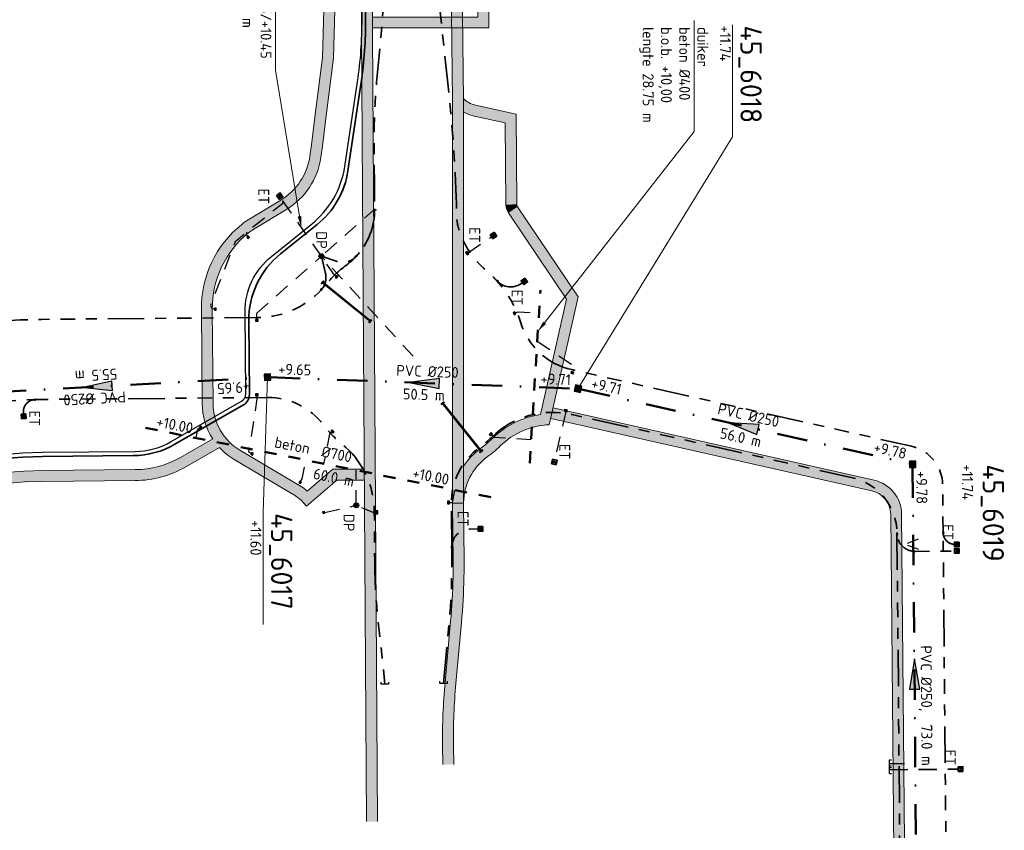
# Model space of a CAD drawing. Header units: metres. Extents: x 232508 to 233531, y 553160 to 554395.
# Tile 23 of 24: x 233367 to 233529, y 554160 to 554294. Entities that reach past the tile are written whole.
import ezdxf
from ezdxf import colors
from ezdxf.entities.mleader import LeaderData, LeaderLine
from ezdxf.enums import TextEntityAlignment as Align
from ezdxf.lldxf.tags import DXFTag
from ezdxf.math import Vec2, Vec3

# ---------------------------------------------------------------- set-up
doc = ezdxf.new("R2010")
doc.units = ezdxf.units.M
for name, pattern in [('NLCS-HIDDEN', [4, 2, -2]), ('RI-DRAINAGE', [19.2, 6, -1.8, 1.8, -1.8, 2.4, -1.8, 1.8, -1.8]), ('RI-HWA_HUISAANSLUITING', [4.8, 3, -1.8]), ('RI-HWA_KOLKAANSLUITING', [4.3, 2.5, -1.8]), ('RI-VWA_HUISAANSLUITING', [6.1, 2.5, -1.8, 0, -1.8]), ('RI-VWA_PVC', [11, 5, -3, 0, -3])]:
    doc.linetypes.add(name, pattern=pattern)
doc.layers.get('Defpoints').update_dxf_attribs({"color": 241})
for name, color, linetype, lineweight in [('B-WE-KL-TRACE-A', 253, 'NLCS-HIDDEN', 35), ('B-WE-KL-TRACE-G', 251, 'Continuous', 18), ('N-WE-KL-ET_LS_VOEDINGSKABEL-G', 190, 'KL-LS-N', 25), ('N-WE-KL-TRACE-A', 253, 'Continuous', 35), ('N-WE-KL-TRACE-G', 7, 'Continuous', 18), ('N-WE-RI-DRAINAGE_DRAIN_PP_80-G', 82, 'RI-DRAINAGE', 35), ('N-WE-RI-DRAINAGE_HULPSTUK-S', 90, 'Continuous', 25), ('N-WE-RI-DRAINAGE_LOZINGSPUNT_ET-S', 90, 'Continuous', 35), ('N-WE-RI-DRAINAGE_LOZINGSPUNT_ET-T25', 90, 'Continuous', 25), ('N-WE-RI-DRAINAGE_T-STUK-S', 90, 'Continuous', 35), ('N-WE-RI-VWA_RIOOLPUT_PUTKOP-S', 7, 'Continuous', 18)]:
    doc.layers.add(name, color=color, linetype=linetype, lineweight=lineweight)
for name, color, linetype, lineweight, true_color in [('N-WE-KL-ET_LS_OV_MANTELBUIS-G', 190, 'Continuous', 35, 0x7f00ff), ('N-WE-RI-HWA_HUISAANSLUITING_PVC_160-GD', 150, 'RI-HWA_HUISAANSLUITING', 35, 0x007fff), ('N-WE-RI-HWA_HULPSTUK_EINDKAP-S', 150, 'Continuous', 25, 0x007fff), ('N-WE-RI-HWA_KOLK-S', 150, 'Continuous', 25, 0x007fff), ('N-WE-RI-HWA_KOLKAANSLUITING_PVC_125-G', 150, 'RI-HWA_KOLKAANSLUITING', 25, 0x007fff), ('N-WE-RI-HWA_KOLKAANSLUITING_PVC_200-G', 150, 'RI-HWA_KOLKAANSLUITING', 25, 0x007fff), ('N-WE-RI-HWA_LOZINGSPUNT_ET-S', 150, 'Continuous', 35, 0x007fff), ('N-WE-RI-HWA_LOZINGSPUNT_ET-T25', 150, 'Continuous', 25, 0x007fff), ('N-WE-RI-HWA_PUT-SD', 150, 'Continuous', 25, 0x007fff), ('N-WE-RI-HWA_STROOMRICHTING-S', 150, 'Continuous', 25, 0x007fff), ('N-WE-RI-PERSLEIDING_200-G', 7, 'RI-PERS', 35, 0x5c0fc7), ('N-WE-RI-VWA_HUISAANSLUITING_PVC_160-GD', 20, 'RI-VWA_HUISAANSLUITING', 35, 0xff3f00), ('N-WE-RI-VWA_HULPSTUK_EINDKAP-S', 20, 'Continuous', 25, 0xff3f00), ('N-WE-RI-VWA_PUTNUMMER-S', 20, 'Continuous', 35, 0xff3f00), ('N-WE-RI-VWA_RIOOLPUT-S', 20, 'Continuous', 25, 0xff3f00), ('N-WE-RI-VWA_STROOMRICHTING--S', 20, 'Continuous', 25, 0xff3f00), ('N-WE-RI-VWA_TRANSPORTLEIDING_PVC_250-G', 20, 'RI-VWA_PVC', 50, 0xff3f00), ('N-WE-RI-WH-DUIKER-T', 150, 'Continuous', 13, 0x007fff), ('N-WE-RI-WH-DUIKER_BETON_400-G', 150, 'NLCS-HIDDEN', 50, 0x007fff), ('N-WE-RI-WH-DUIKER_BETON_700-G', 150, 'NLCS-HIDDEN', 50, 0x007fff)]:
    doc.layers.add(name, color=color, linetype=linetype, lineweight=lineweight, true_color=true_color)
doc.styles.add('NLCS-ISO', font='NLCS-ISO.ttf')
doc.styles.add('NLCS-ISO-ANNOTATIEF-T18', font='NLCS-ISO.ttf', dxfattribs={"height": 1.8})
doc.styles.add('NLCS-ISO-ANNOTATIVE-T25', font='NLCS-ISO.ttf', dxfattribs={"height": 2.5})
doc.styles.get("Standard").update_dxf_attribs({"font": 'arial.ttf'})
doc.styles.add('T18', font='NLCS-ISO.ttf', dxfattribs={"height": 1.8})
doc.styles.add('T25', font='NLCS-ISO.ttf', dxfattribs={"height": 2.5})
tags = doc.linetypes.add('KL-LS-N', pattern='A,4,-1,[103,NLCS.shx,S=0.75,R=0,X=0,Y=0],-1,4,-1,["L",Standard,S=1,R=0,X=0,Y=-0.5],-2', length=13).pattern_tags.tags
tags[18] = DXFTag(74, 10)
tags = doc.linetypes.add('RI-PERS', pattern='A,7,-2,["P",Standard,S=1.8,R=0,X=-0.5,Y=-0.9],-2,7,-2,[102,NLCS.shx,S=1,R=180,X=0,Y=0],-2', length=22).pattern_tags.tags
tags[6] = DXFTag(74, 10)

# ---------------------------------------------------------------- blocks, each defined once
blk = doc.blocks.new('Eidbuis Taludbescherming')
for points in [[(-0.19, -0.38), (0.19, -0.38), (0.19, 0), (-0.19, 0)], [(-0.13, -0.36), (0.13, -0.36), (0.13, 0), (-0.13, 0)]]:
    blk.add_lwpolyline(points, close=True)
blk.add_circle((0, -0.19), 0.055)
blk = doc.blocks.new('*U101')
at = {"ltscale": 0.1}
blk.add_hatch(color=256, dxfattribs=at).paths.add_polyline_path([(2.5, 0), (-2.5, -0.83), (-2.5, 0.83)])
at = {"ltscale": 0.1, "flags": 128}
blk.add_lwpolyline([(2.5, 0), (-2.5, -0.83), (-2.5, 0.83)], close=True, dxfattribs=at)
at = {"ltscale": 0.1, "style": 'NLCS-ISO'}
for tag, p in [('BOBL', (-19.78, 0)), ('MAT', (-0.5, 0.5))]:
    blk.add_attdef(tag, text='', height=1.8, dxfattribs=at).set_placement(p, align=Align.BOTTOM_RIGHT)
for tag, p in [('DIA', (0.5, 0.5)), ('BOBR', (21.96, -3.24))]:
    blk.add_attdef(tag, text='', height=1.8, dxfattribs=at).set_placement(p, align=Align.BOTTOM_LEFT)
blk.add_attdef('JVA', text='', height=1.8, dxfattribs=at).set_placement((0, -1), align=Align.TOP_CENTER)
at = {"ltscale": 0.1, "style": 'NLCS-ISO', "flags": 1}
blk.add_attdef('PUTNR-L', text='', height=1.8, dxfattribs=at).set_placement((-0.82, -5.89), align=Align.BOTTOM_RIGHT)
blk.add_attdef('PUTNR-L', text='', height=1.8, dxfattribs=at).set_placement((1.95, -5.77), align=Align.BOTTOM_LEFT)
blk = doc.blocks.new('*U100')
at = {"ltscale": 0.1}
blk.add_hatch(color=256, dxfattribs=at).paths.add_polyline_path([(-2.5, 0), (2.5, -0.83), (2.5, 0.83)])
at = {"ltscale": 0.1, "flags": 128}
blk.add_lwpolyline([(-2.5, 0), (2.5, -0.83), (2.5, 0.83)], close=True, dxfattribs=at)
at = {"ltscale": 0.1, "style": 'NLCS-ISO'}
for tag, p in [('BOBL', (-18.69, 0)), ('MAT', (-0.5, 0.5))]:
    blk.add_attdef(tag, text='', height=1.8, dxfattribs=at).set_placement(p, align=Align.BOTTOM_RIGHT)
for tag, p in [('DIA', (0.5, 0.5)), ('BOBR', (19.12, 0))]:
    blk.add_attdef(tag, text='', height=1.8, dxfattribs=at).set_placement(p, align=Align.BOTTOM_LEFT)
blk.add_attdef('JVA', text='', height=1.8, dxfattribs=at).set_placement((0, -1), align=Align.TOP_CENTER)
at = {"ltscale": 0.1, "style": 'NLCS-ISO', "flags": 1}
blk.add_attdef('PUTNR-L', text='', height=1.8, dxfattribs=at).set_placement((-0.82, -5.89), align=Align.BOTTOM_RIGHT)
blk.add_attdef('PUTNR-L', text='', height=1.8, dxfattribs=at).set_placement((1.95, -5.77), align=Align.BOTTOM_LEFT)
blk = doc.blocks.new('*U96')
at = {"ltscale": 0.1}
blk.add_hatch(color=256, dxfattribs=at).paths.add_polyline_path([(-2.5, 0), (2.5, -0.83), (2.5, 0.83)])
at = {"ltscale": 0.1, "flags": 128}
blk.add_lwpolyline([(-2.5, 0), (2.5, -0.83), (2.5, 0.83)], close=True, dxfattribs=at)
at = {"ltscale": 0.1, "style": 'NLCS-ISO'}
for tag, p in [('BOBL', (-20.93, 0)), ('MAT', (-0.5, 0.5))]:
    blk.add_attdef(tag, text='', height=1.8, dxfattribs=at).set_placement(p, align=Align.BOTTOM_RIGHT)
for tag, p in [('DIA', (0.5, 0.5)), ('BOBR', (21.78, 0))]:
    blk.add_attdef(tag, text='', height=1.8, dxfattribs=at).set_placement(p, align=Align.BOTTOM_LEFT)
blk.add_attdef('JVA', text='', height=1.8, dxfattribs=at).set_placement((0, -1), align=Align.TOP_CENTER)
at = {"ltscale": 0.1, "style": 'NLCS-ISO', "flags": 1}
blk.add_attdef('PUTNR-L', text='', height=1.8, dxfattribs=at).set_placement((-0.82, -5.89), align=Align.BOTTOM_RIGHT)
blk.add_attdef('PUTNR-L', text='', height=1.8, dxfattribs=at).set_placement((1.95, -5.77), align=Align.BOTTOM_LEFT)
blk = doc.blocks.new('*U97')
at = {"ltscale": 0.1}
blk.add_hatch(color=256, dxfattribs=at).paths.add_polyline_path([(-2.5, 0), (2.5, -0.83), (2.5, 0.83)])
at = {"ltscale": 0.1, "flags": 128}
blk.add_lwpolyline([(-2.5, 0), (2.5, -0.83), (2.5, 0.83)], close=True, dxfattribs=at)
at = {"ltscale": 0.1, "style": 'NLCS-ISO'}
for tag, p in [('BOBL', (-27.99, 0)), ('MAT', (-0.5, 0.5))]:
    blk.add_attdef(tag, text='', height=1.8, dxfattribs=at).set_placement(p, align=Align.BOTTOM_RIGHT)
for tag, p in [('DIA', (0.5, 0.5)), ('BOBR', (31.82, 0))]:
    blk.add_attdef(tag, text='', height=1.8, dxfattribs=at).set_placement(p, align=Align.BOTTOM_LEFT)
blk.add_attdef('JVA', text='', height=1.8, dxfattribs=at).set_placement((0, -1), align=Align.TOP_CENTER)
at = {"ltscale": 0.1, "style": 'NLCS-ISO', "flags": 1}
blk.add_attdef('PUTNR-L', text='', height=1.8, dxfattribs=at).set_placement((-0.82, -5.89), align=Align.BOTTOM_RIGHT)
blk.add_attdef('PUTNR-L', text='', height=1.8, dxfattribs=at).set_placement((1.95, -5.77), align=Align.BOTTOM_LEFT)
blk = doc.blocks.new('*U118')
at = {"layer": 'Defpoints'}
blk.add_lwpolyline([(-0.24, -0.24), (0.21, -0.24), (0.21, 0.21), (-0.24, 0.21)], close=True, dxfattribs=at)
at = {"color": 0, "linetype": 'ByBlock', "lineweight": -2}
for tag, p, height, style in [('PUNTNUMMER', (0.85, 1.24), 2.5, 'T25'), ('AFMETINGEN', (0.85, -1.26), 1.8, 'T18'), ('PUTDEKSELHOOGTE', (0.85, -3.76), 1.8, 'T18'), ('BIJZONDERHEDEN', (0.85, -6.26), 1.8, 'T18')]:
    blk.add_attdef(tag, p, '', height=height, dxfattribs=dict(at, style=style))
at = {"layer": 'Defpoints', "style": 'NLCS-ISO'}
blk.add_text('r', height=0.3, dxfattribs=at).set_placement((-0.01, 0.04), align=Align.MIDDLE_CENTER)
blk = doc.blocks.new('*U102')
blk.add_wipeout([(-0.37, -0.22), (0.22, -0.37), (0.37, 0.22), (-0.22, 0.37)])
at = {"lineweight": 5}
h = blk.add_hatch(dxfattribs=at)
h.set_pattern_fill('ANGLE', color=8, scale=0.0075, angle=-15, style=0)
h.set_pattern_definition([(345, (0, 0), (0.013559, 0.0506024), [0.0381, -0.0142875]), (75, (0, 0), (-0.0506024, 0.013559), [0.0381, -0.0142875])])
h.paths.add_polyline_path([(-0.37, -0.22), (0.22, -0.37), (0.37, 0.22), (-0.22, 0.37)])
at = {"lineweight": 13}
blk.add_lwpolyline([(-0.37, -0.22), (0.22, -0.37), (0.37, 0.22), (-0.22, 0.37)], close=True, dxfattribs=at)
blk.add_circle((0, 0), 0.285, dxfattribs=at)
blk = doc.blocks.new('*U103')
blk.add_wipeout([(0.22, -0.37), (0.37, 0.22), (-0.22, 0.37), (-0.37, -0.22)])
at = {"lineweight": 5}
h = blk.add_hatch(dxfattribs=at)
h.set_pattern_fill('ANGLE', color=8, scale=0.0075, angle=75.0218, style=0)
h.set_pattern_definition([(75.022, (0, 0), (-0.0506076, 0.0135396), [0.0381, -0.0142875]), (165.022, (0, 0), (-0.0135396, -0.0506076), [0.0381, -0.0142875])])
h.paths.add_polyline_path([(0.22, -0.37), (0.37, 0.22), (-0.22, 0.37), (-0.37, -0.22)])
at = {"lineweight": 13}
blk.add_lwpolyline([(0.22, -0.37), (0.37, 0.22), (-0.22, 0.37), (-0.37, -0.22)], close=True, dxfattribs=at)
blk.add_circle((0, 0), 0.285, dxfattribs=at)
blk = doc.blocks.new('*U104')
for points in [[(0.32, 0.66), (-0.66, 0.32), (-0.32, -0.66), (0.66, -0.32)], [(0.24, 0.51), (-0.51, 0.24), (-0.24, -0.51), (0.51, -0.24)]]:
    blk.add_lwpolyline(points, close=True)
blk = doc.blocks.new('*U107')
blk.add_wipeout([(0.41, 0.12), (-0.12, 0.41), (-0.41, -0.12), (0.12, -0.41)])
at = {"lineweight": 5}
h = blk.add_hatch(dxfattribs=at)
h.set_pattern_fill('ANGLE', color=8, scale=0.0075, angle=151.7919, style=0)
h.set_pattern_definition([(151.792, (0, 0), (-0.0247623, -0.046166), [0.0381, -0.0142875]), (241.792, (0, 0), (0.046166, -0.0247623), [0.0381, -0.0142875])])
h.paths.add_polyline_path([(0.41, 0.12), (-0.12, 0.41), (-0.41, -0.12), (0.12, -0.41)])
at = {"lineweight": 13}
blk.add_lwpolyline([(0.41, 0.12), (-0.12, 0.41), (-0.41, -0.12), (0.12, -0.41)], close=True, dxfattribs=at)
blk.add_circle((0, 0), 0.285, dxfattribs=at)
blk = doc.blocks.new('*U106')
for points in [[(0.57, -0.46), (0.46, 0.57), (-0.57, 0.46), (-0.46, -0.57)], [(0.44, -0.35), (0.35, 0.44), (-0.44, 0.35), (-0.35, -0.44)]]:
    blk.add_lwpolyline(points, close=True)
blk = doc.blocks.new('*U110')
at = {"ltscale": 0.1, "style": 'NLCS-ISO'}
for tag, p in [('BOBL', (-20.55, 0)), ('MAT', (-1, 0.5))]:
    blk.add_attdef(tag, text='', height=1.8, dxfattribs=at).set_placement(p, align=Align.BOTTOM_RIGHT)
for tag, p in [('DIA', (1, 0.5)), ('BOBR', (16.4, 0))]:
    blk.add_attdef(tag, text='', height=1.8, dxfattribs=at).set_placement(p, align=Align.BOTTOM_LEFT)
blk.add_attdef('LENGTE', text='', height=1.8, dxfattribs=at).set_placement((-0.4, -1), align=Align.TOP_RIGHT)
blk.add_attdef('JVA', text='', height=1.8, dxfattribs=at).set_placement((0.4, -1), align=Align.TOP_LEFT)
blk = doc.blocks.new('N-SRI-KOLK_RWS-SO')
at = {"ltscale": 0.1}
blk.add_hatch(color=256, dxfattribs=at).paths.add_polyline_path([(0, 0), (1.125, 0), (1.125, 1.5), (0, 1.5)])
blk.add_line((0, 0), (0, 1.5), dxfattribs=at)
at = {"flags": 128}
blk.add_lwpolyline([(-1.125, 0), (1.125, 0), (1.125, 1.5), (-1.125, 1.5)], close=True, dxfattribs=at)
at = {"ltscale": 0.1, "flags": 128}
blk.add_lwpolyline([(0, 0), (1.125, 0), (1.125, 1.5), (0, 1.5)], close=True, dxfattribs=at)
blk = doc.blocks.new('N-SRI-KOLK_STRAAT_300X300-SO')
h = blk.add_hatch(color=256)
h.dxf.hatch_style = 1
h.paths.add_polyline_path([(0.75, 1.5), (-0.75, 1.5), (0, 0.75)])
h.paths.add_polyline_path([(0, 0.75), (-0.75, 0), (0.75, 0)])
for p, q in [((-0.75, 0), (0.75, 1.5)), ((0.75, 0), (-0.75, 1.5))]:
    blk.add_line(p, q)
at = {"flags": 128}
blk.add_lwpolyline([(-0.75, 0), (0.75, 0), (0.75, 1.5), (-0.75, 1.5)], close=True, dxfattribs=at)
blk = doc.blocks.new('SRI-HWA_PUT_PE-SO')
h = blk.add_hatch(color=256)
h.dxf.hatch_style = 1
edge = h.paths.add_edge_path()
edge.add_arc((0, 0), 0.4, 0, 360)
at = {"lineweight": -3}
blk.add_circle((0, 0), 0.4, dxfattribs=at)
blk = doc.blocks.new('*U128')
for points in [[(-0.68, 0.28), (-0.28, -0.68), (0.68, -0.28), (0.28, 0.68)], [(-0.52, 0.22), (-0.22, -0.52), (0.52, -0.22), (0.22, 0.52)]]:
    blk.add_lwpolyline(points, close=True)
blk = doc.blocks.new('T-stuk')
at = {"flags": 128}
blk.add_lwpolyline([(-0.04, 0.12), (-0.04, -0.2), (0.04, -0.2), (0.04, -0.1), (0.08, -0.13), (0.13, -0.08), (0.04, 0.02), (0.04, 0.12)], close=True, dxfattribs=at)
blk = doc.blocks.new('SRI-HULP_EINDKAP-SO')
for p, q in [((0, -1.25), (0, 1.25)), ((0, 1.25), (0.69, 1.25)), ((0, -1.25), (0.69, -1.25))]:
    blk.add_line(p, q)

msp = doc.modelspace()

# ---------------------------------------------------------------- linework, layer by layer
at = {"layer": 'B-WE-KL-TRACE-A', "const_width": 1.8, "flags": 128}
msp.add_lwpolyline([(233423.76, 554309.07), (233424.68, 554161.54)], dxfattribs=at)
msp.add_lwpolyline([(233438.52, 554309.16), (233438.84, 554280.38), (233438.87, 554214.09, 0.004023), (233438.87, 554213.92), (233438.95, 554204.58, -0.006972), (233438.93, 554201.74, -0.017947), (233438.53, 554194.45), (233437.61, 554184.38, 0.026223), (233437.21, 554174.09), (233437.26, 554170.94)], format="xyb", dxfattribs=at)
at = {"layer": 'B-WE-KL-TRACE-G', "flags": 128}
for points in [[(233422.86, 554309.06), (233423.78, 554161.54)], [(233424.66, 554309.07), (233425.58, 554161.55)]]:
    msp.add_lwpolyline(points, dxfattribs=at)
for points in [[(233437.62, 554309.16), (233437.94, 554280.37), (233437.97, 554214.09, 0.00394), (233437.97, 554213.92), (233438.05, 554204.57, -0.006972), (233438.04, 554201.76, -0.017947), (233437.64, 554194.54), (233436.72, 554184.47, 0.026223), (233436.31, 554174.08), (233436.36, 554170.93)], [(233439.42, 554309.18), (233439.74, 554280.38), (233439.77, 554214.09, 0.004117), (233439.77, 554213.93), (233439.85, 554204.59, -0.006972), (233439.83, 554201.73, -0.017947), (233439.43, 554194.37), (233438.51, 554184.3, 0.026223), (233438.11, 554174.1), (233438.16, 554170.95)]]:
    msp.add_lwpolyline(points, format="xyb", dxfattribs=at)
at = {"layer": 'N-WE-KL-ET_LS_OV_MANTELBUIS-G', "ltscale": 0.2, "flags": 128}
for points in [[(233416.49, 554250.11), (233416.34, 554250.23), (233416.65, 554250.62), (233416.81, 554250.49)], [(233416.45, 554250.38), (233424.41, 554243.93)], [(233416.53, 554250.47), (233424.49, 554244.03)], [(233424.13, 554243.91), (233424.29, 554243.78), (233424.6, 554244.17), (233424.45, 554244.3)], [(233436.21, 554230.2), (233436.08, 554230.35), (233436.47, 554230.67), (233436.6, 554230.51)], [(233436.23, 554230.47), (233442.65, 554222.49)], [(233436.33, 554230.55), (233442.74, 554222.57)], [(233442.37, 554222.53), (233442.5, 554222.37), (233442.89, 554222.69), (233442.76, 554222.84)]]:
    msp.add_lwpolyline(points, dxfattribs=at)
at = {"layer": 'N-WE-KL-ET_LS_VOEDINGSKABEL-G', "flags": 128}
msp.add_lwpolyline([(233254, 553766.21), (233257.19, 553776.79, -0.406202), (233264.51, 553780.84), (233284.49, 553775.41, 0.414789), (233288.17, 553777.52, 0.062873), (233302.47, 553880.31), (233305.24, 554100.12, -0.004697), (233305.59, 554115.91, 0.004697), (233305.94, 554132.05), (233306.28, 554158.53, -0.408028), (233370.42, 554222.41), (233385.65, 554222.54, 0.128877), (233391.62, 554224.16), (233403.19, 554230.81, 0.270742), (233403.89, 554232.04), (233403.77, 554245.52, -0.22947), (233408.11, 554254.66), (233414.66, 554259.93, 0.185461), (233420.22, 554269.48), (233422.3, 554283.46, 0.038405), (233423.04, 554293.78), (233422.95, 554309.67)], format="xyb", dxfattribs=at)
at = {"layer": 'N-WE-KL-TRACE-A', "transparency": 33554687, "const_width": 1.8, "flags": 128}
for points in [[(233453.84, 554227.84, 0.183499), (233445.2, 554224.09, -0.035143), (233443.08, 554222.31, 0.239354), (233438.87, 554214.01)], [(233454.32, 554228.86), (233507.22, 554216.92, -0.348091), (233511.04, 554212.19), (233513.08, 553984.05)], [(233109.74, 553230.87, -0.018757), (233119.62, 553266.96, 0.010001), (233125.25, 553286.2, -0.006807), (233135.58, 553322.35), (233138.04, 553330.46, -0.014934), (233164.61, 553408.55), (233189.36, 553474.74, 0.006941), (233193.28, 553485.69), (233220.62, 553565.48), (233269.03, 553706.79), (233283.79, 553749.89, 0.036782), (233299.41, 553809.43, 0.042621), (233306.37, 553880.37), (233307.46, 553966.72), (233309.14, 554100.07, -0.004697), (233309.49, 554115.78, 0.004697), (233309.84, 554132), (233310.18, 554158.48, -0.408028), (233370.45, 554218.51), (233385.68, 554218.64, 0.129), (233393.57, 554220.78), (233398.97, 554223.89)]]:
    msp.add_lwpolyline(points, format="xyb", dxfattribs=at)
msp.add_lwpolyline([(233413.28, 554214.22), (233418.54, 554218.7), (233423.42, 554218.73)], dxfattribs=at)
at = {"layer": 'N-WE-KL-TRACE-G', "flags": 128}
msp.add_lwpolyline([(233307.27, 553880.36), (233307.87, 553928.71), (233329.73, 553928.69), (233329.74, 553930.49), (233307.89, 553930.51), (233310.04, 554100.06, -0.004697), (233310.39, 554115.76, 0.004697), (233310.74, 554131.99), (233311.08, 554158.47, -0.408028), (233370.46, 554217.61), (233385.69, 554217.74, 0.129009), (233394.01, 554220), (233399.56, 554223.19, 0.072492), (233401.98, 554221.22), (233412.09, 554215.2, -0.082455), (233413.35, 554214.14), (233413.87, 554213.53), (233418.87, 554217.8), (233423.43, 554217.83)], format="xyb", dxfattribs=at)
at = {"layer": 'N-WE-RI-DRAINAGE_DRAIN_PP_80-G', "flags": 128}
for points in [[(233426.7, 554308.09), (233426.74, 554302.68, -0.024352), (233426.33, 554293.02), (233425.45, 554283.4, 0.024923), (233425.04, 554273.38), (233425.09, 554266.68), (233425.13, 554262.54, -0.192232), (233422.06, 554254.67, -0.293746), (233418.92, 554253.87), (233416.35, 554254.73)], [(233449.79, 554250.58), (233449.18, 554250.17, -0.373966), (233445.27, 554250.66, 0.034493), (233443.43, 554252.44, -0.129793), (233439.21, 554258.46, -0.082333), (233438.63, 554261.48), (233438.62, 554261.94, 0.020835), (233437.24, 554282.72), (233435.57, 554298.06, -0.025415), (233434.99, 554308.14)], [(233425.13, 554262.54, -0.192241), (233422.06, 554254.67, -0.192241)], [(233416.29, 554249.14, 0.252523), (233417.02, 554251.89), (233416.35, 554254.73)], [(233422.06, 554254.67, -0.047112), (233420.46, 554253.24, 0.064619), (233416.99, 554249.94, -0.223867), (233405.93, 554244.61), (233370.23, 554244.31, 0.159616), (233319.14, 554227.09, -0.404439), (233315, 554227.61), (233310.9, 554232.69)], [(233302.93, 554184.51), (233303.91, 554187.06, 0.037402), (233304.13, 554187.77, -0.05441), (233304.48, 554188.8, -0.284662), (233369.2, 554231.09)], [(233367.29, 554228.32), (233367.25, 554228.99, -0.421702), (233369.2, 554231.09, -0.003892), (233370.34, 554231.11), (233407.49, 554231.43, -0.236082), (233416.65, 554226.94, 0.059471), (233419.72, 554223.78, -0.223888), (233425.06, 554212.72), (233425.13, 554204.44, 0.006908), (233425.19, 554201.66, 0.018011), (233425.71, 554194.43), (233426.82, 554184.18)], [(233436.48, 554184.31), (233437.41, 554194.56, 0.017947), (233437.81, 554201.77, 0.006972), (233437.83, 554204.57), (233437.81, 554206.71, -0.411941), (233440.76, 554209.74), (233442.56, 554209.77)], [(233511.17, 554209.04), (233511.82, 554136.05, 0.414214), (233514.85, 554133.07), (233521.68, 554133.13)], [(233521.68, 554134.22), (233521.44, 554134.22, -0.414214), (233519.42, 554136.2), (233518.77, 554209.19)]]:
    msp.add_lwpolyline(points, format="xyb", dxfattribs=at)
at = {"layer": 'N-WE-RI-HWA_HUISAANSLUITING_PVC_160-GD', "flags": 128}
msp.add_lwpolyline([(233509.94, 554170.07), (233521.27, 554170.18)], dxfattribs=at)
at = {"layer": 'N-WE-RI-HWA_KOLKAANSLUITING_PVC_125-G'}
for p, q in [((233404.02, 554258.17), (233404.07, 554258.67)), ((233404.16, 554258), (233404.02, 554258.17)), ((233440.49, 554255.29), (233444.7, 554258.13)), ((233405.69, 554245.31), (233416.35, 554254.73)), ((233431.44, 554238.23), (233416.35, 554254.73)), ((233405.7, 554244.31), (233405.69, 554245.31)), ((233456.6, 554229.13), (233454.72, 554220.8)), ((233422.09, 554213.66), (233422.06, 554219.46)), ((233416.87, 554212.5), (233422.09, 554213.66)), ((233512.88, 554207.44), (233514.7, 554208.11)), ((233512.88, 554207.08), (233514.7, 554206.41))]:
    msp.add_line(p, q, dxfattribs=at)
at = {"layer": 'N-WE-RI-HWA_KOLKAANSLUITING_PVC_125-G', "flags": 128}
for points in [[(233410, 554263.88), (233409.92, 554263.37), (233402.13, 554257.11), (233398.08, 554246.65), (233398.25, 554246.19), (233398.72, 554245.98)], [(233425.43, 554262.32), (233424.93, 554262.32), (233416.35, 554254.73)], [(233418.75, 554251.42), (233418.4, 554251.77), (233416.35, 554254.73)], [(233451.91, 554240.71), (233457.95, 554236.65), (233457.73, 554235.68)], [(233405.72, 554231.71), (233405.72, 554231.21), (233404.36, 554222.48), (233404.79, 554222.23)], [(233396.37, 554226.41), (233395.93, 554226.16), (233395.65, 554224.77)], [(233418.06, 554225.74), (233417.7, 554225.4), (233416.72, 554220.53)], [(233444.36, 554225.27), (233444.71, 554224.91), (233450.9, 554224.53)], [(233412.92, 554217.57), (233413.18, 554218), (233413.8, 554221.12)], [(233437.44, 554214.14), (233437.94, 554214.14), (233438.35, 554216.18)], [(233425.36, 554212.5), (233424.86, 554212.49), (233422.09, 554213.66)]]:
    msp.add_lwpolyline(points, dxfattribs=at)
at = {"layer": 'N-WE-RI-HWA_KOLKAANSLUITING_PVC_200-G', "flags": 128}
msp.add_lwpolyline([(233416.35, 554254.73), (233409.7, 554264.31)], dxfattribs=at)
at = {"layer": 'N-WE-RI-PERSLEIDING_200-G', "ltscale": 0.75, "flags": 128}
msp.add_lwpolyline([(233254.64, 553766.02), (233257.65, 553775.96, -0.406202), (233264.97, 553780.02), (233284.96, 553774.58, 0.414308), (233288.65, 553776.68, 0.063285), (233303.14, 553880.3), (233305.92, 554100.11, -0.004697), (233306.26, 554115.88, 0.004697), (233306.62, 554132.04), (233306.95, 554158.52, -0.408028), (233370.42, 554221.73), (233385.36, 554221.86, 0.129004), (233392.21, 554223.72), (233403.49, 554230.2, 0.270742), (233404.49, 554231.95), (233404.39, 554244.07, -0.22947), (233409.61, 554255.1), (233415.65, 554259.95, 0.188621), (233420.72, 554268.8), (233422.89, 554283.38, 0.038405), (233423.64, 554293.78), (233423.55, 554309.67)], format="xyb", dxfattribs=at)
at = {"layer": 'N-WE-RI-VWA_HUISAANSLUITING_PVC_160-GD', "flags": 128}
msp.add_lwpolyline([(233509.93, 554171.07), (233514.19, 554171.11)], dxfattribs=at)
at = {"layer": 'N-WE-RI-VWA_TRANSPORTLEIDING_PVC_250-G'}
for p, q in [((233351.64, 554231.7), (233407.07, 554234.75)), ((233407.87, 554234.76), (233458.21, 554232.89)), ((233459, 554232.78), (233513.22, 554220.54)), ((233513.75, 554219.9), (233514.4, 554146.84))]:
    msp.add_line(p, q, dxfattribs=at)
at = {"layer": 'N-WE-RI-WH-DUIKER_BETON_700-G', "flags": 128}
msp.add_lwpolyline([(233444.24, 554215), (233385.8, 554226.74)], dxfattribs=at)

# ---------------------------------------------------------------- block references
at = {"layer": 'N-WE-RI-DRAINAGE_HULPSTUK-S', "xscale": 0.5, "yscale": 0.5, "zscale": 0.5, "rotation": 90.00000000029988}
for p in [(233426.83, 554184.18), (233436.48, 554184.31)]:
    msp.add_blockref('SRI-HULP_EINDKAP-SO', p, dxfattribs=at)
at = {"layer": 'N-WE-RI-DRAINAGE_LOZINGSPUNT_ET-S', "zscale": 1.999999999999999}
for p, xscale, yscale, rotation in [((233449.47, 554250.37), -1.999999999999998, 1.999999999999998, 123.9485987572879), ((233367.27, 554228.7), 1.999999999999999, 1.999999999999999, 3.164679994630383), ((233442.18, 554209.77), -1.999999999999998, 1.999999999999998, 90.04532284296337), ((233520.64, 554207.21), -1.999999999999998, 1.999999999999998, 90.51206873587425), ((233520.65, 554206.13), -1.999999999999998, 1.999999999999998, 90.51206873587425)]:
    msp.add_blockref('Eidbuis Taludbescherming', p, dxfattribs=dict(at, xscale=xscale, yscale=yscale, rotation=rotation))
at = {"layer": 'N-WE-RI-DRAINAGE_T-STUK-S', "xscale": -1}
for p, rotation in [((233422.06, 554254.67), 316.4910261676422), ((233437.81, 554206.71), 180.3322153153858)]:
    msp.add_blockref('T-stuk', p, dxfattribs=dict(at, rotation=rotation))
at = {"layer": 'N-WE-RI-DRAINAGE_T-STUK-S'}
for p, rotation in [((233445.27, 554250.66), 41.52202411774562), ((233416.29, 554249.14), 136.5405777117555), ((233369.2, 554231.09), 271.0706323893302), ((233518.77, 554209.19), 0.5120687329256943), ((233511.17, 554208.99), 0.5120687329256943)]:
    msp.add_blockref('T-stuk', p, dxfattribs=dict(at, rotation=rotation))
at = {"layer": 'N-WE-RI-HWA_HULPSTUK_EINDKAP-S', "xscale": 0.5, "yscale": 0.5, "zscale": 0.5, "rotation": 0.5120687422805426}
msp.add_blockref('SRI-HULP_EINDKAP-SO', (233509.94, 554170.08), dxfattribs=at)
at = {"layer": 'N-WE-RI-HWA_KOLK-S', "xscale": 0.2, "yscale": 0.2, "zscale": 0.2}
for name, p, rotation in [('N-SRI-KOLK_STRAAT_300X300-SO', (233404.36, 554257.75), 38.79464482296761), ('N-SRI-KOLK_RWS-SO', (233440.24, 554255.12), 304.5554107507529), ('N-SRI-KOLK_RWS-SO', (233418.75, 554251.42), 224.5982841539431), ('N-SRI-KOLK_STRAAT_300X300-SO', (233399.02, 554245.98), 90.49026059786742), ('N-SRI-KOLK_RWS-SO', (233448.29, 554245.36), 113.6483653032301), ('N-SRI-KOLK_RWS-SO', (233405.71, 554244.01), 0.5643841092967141), ('N-SRI-KOLK_RWS-SO', (233457.73, 554235.68), 167.2821678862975), ('N-SRI-KOLK_RWS-SO', (233405.72, 554231.71), 0.4902605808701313), ('N-SRI-KOLK_RWS-SO', (233456.64, 554229.42), 170.7503755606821), ('N-SRI-KOLK_STRAAT_300X300-SO', (233396.57, 554226.35), 29.8934803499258), ('N-SRI-KOLK_RWS-SO', (233418.06, 554225.74), 313.7247752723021), ('N-SRI-KOLK_RWS-SO', (233444.36, 554225.27), 44.22643644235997), ('N-SRI-KOLK_STRAAT_300X300-SO', (233405.05, 554222.07), 59.29670008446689), ('N-SRI-KOLK_STRAAT_300X300-SO', (233412.97, 554217.37), 59.29670008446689), ('N-SRI-KOLK_RWS-SO', (233437.14, 554214.13), 270.4902606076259), ('N-SRI-KOLK_STRAAT_300X300-SO', (233416.76, 554212.32), 13.32972034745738), ('N-SRI-KOLK_RWS-SO', (233425.36, 554212.5), 270.4902606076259)]:
    msp.add_blockref(name, p, dxfattribs=dict(at, rotation=rotation))
at = {"layer": 'N-WE-RI-HWA_LOZINGSPUNT_ET-S'}
for p, xscale, yscale, zscale, rotation in [((233409.7, 554264.31), -1.999999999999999, 1.999999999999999, 1.999999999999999, 214.7665232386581), ((233444.39, 554257.92), -1.999999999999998, 1.999999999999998, 1.999999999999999, 123.9485987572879), ((233454.8, 554221.17), -1.999999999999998, 1.999999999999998, 1.999999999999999, 347.2821707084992), ((233521.27, 554170.18), 2, 2, 2, 90.51206872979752)]:
    msp.add_blockref('Eidbuis Taludbescherming', p, dxfattribs=dict(at, xscale=xscale, yscale=yscale, zscale=zscale, rotation=rotation))
at = {"layer": 'N-WE-RI-HWA_PUT-SD'}
for p in [(233416.35, 554254.73), (233422.09, 554213.66)]:
    msp.add_blockref('SRI-HWA_PUT_PE-SO', p, dxfattribs=at)
at = {"layer": 'N-WE-RI-HWA_STROOMRICHTING-S'}
ref = msp.add_blockref('*U110', (233415.03, 554220.87), dxfattribs=dict(at, rotation=348.633161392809))
ref.add_attrib('MAT', 'beton', dxfattribs={"layer": '0', "ltscale": 0.1, "height": 1.8, "rotation": 348.6332, "style": 'NLCS-ISO'}).set_placement((233414.15, 554221.56), align=Align.BOTTOM_RIGHT)
ref.add_attrib('DIA', '%%C700', dxfattribs={"layer": '0', "ltscale": 0.1, "height": 1.8, "rotation": 348.6332, "style": 'NLCS-ISO'}).set_placement((233416.11, 554221.16), align=Align.BOTTOM_LEFT)
ref.add_attrib('JVA', '60.0 m', dxfattribs={"layer": '0', "ltscale": 0.1, "height": 1.8, "rotation": 348.6332, "style": 'NLCS-ISO'}).set_placement((233415.23, 554219.81), align=Align.TOP_LEFT)
ref.add_attrib('BOBL', '+10.00', dxfattribs={"layer": '0', "ltscale": 0.1, "height": 1.8, "rotation": 348.6332, "style": 'NLCS-ISO'}).set_placement((233394.89, 554224.92), align=Align.BOTTOM_RIGHT)
ref.add_attrib('BOBR', '+10.00', dxfattribs={"layer": '0', "ltscale": 0.1, "height": 1.8, "rotation": 348.6332, "style": 'NLCS-ISO'}).set_placement((233431.12, 554217.64), align=Align.BOTTOM_LEFT)
at = {"layer": 'N-WE-RI-VWA_HULPSTUK_EINDKAP-S', "xscale": 0.5, "yscale": 0.5, "zscale": 0.5, "rotation": 0.5120687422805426}
msp.add_blockref('SRI-HULP_EINDKAP-SO', (233509.94, 554171.07), dxfattribs=at)
at = {"layer": 'N-WE-RI-VWA_PUTNUMMER-S'}
ref = msp.add_blockref('*U118', (233458.62, 554232.88), dxfattribs=dict(at, rotation=270))
ref.add_attrib('PUNTNUMMER', '45_6018', (233485.38, 554292.74, 10), dxfattribs={"layer": '0', "color": 0, "linetype": 'ByBlock', "lineweight": -2, "height": 3.5, "rotation": 270, "style": 'NLCS-ISO'})
ref.add_attrib('PUTDEKSELHOOGTE', '+11.74', (233481.98, 554292.74, 10), dxfattribs={"layer": '0', "color": 0, "linetype": 'ByBlock', "lineweight": -2, "height": 1.8, "rotation": 270, "style": 'NLCS-ISO'})
ref = msp.add_blockref('*U118', (233407.46, 554234.78), dxfattribs=dict(at, rotation=270))
ref.add_attrib('PUNTNUMMER', '45_6017', (233408.05, 554212.38), dxfattribs={"layer": '0', "color": 0, "linetype": 'ByBlock', "lineweight": -2, "height": 3.5, "rotation": 270, "style": 'NLCS-ISO'})
ref.add_attrib('PUTDEKSELHOOGTE', '+11.60', (233404.65, 554211.2), dxfattribs={"layer": '0', "color": 0, "linetype": 'ByBlock', "lineweight": -2, "height": 1.8, "rotation": 270, "style": 'NLCS-ISO'})
ref = msp.add_blockref('*U118', (233513.74, 554220.42), dxfattribs=dict(at, rotation=270))
ref.add_attrib('PUNTNUMMER', '45_6019', (233525.29, 554220.41), dxfattribs={"layer": '0', "color": 0, "linetype": 'ByBlock', "lineweight": -2, "height": 3.5, "rotation": 270, "style": 'NLCS-ISO'})
ref.add_attrib('PUTDEKSELHOOGTE', '+11.74', (233521.89, 554220.41), dxfattribs={"layer": '0', "color": 0, "linetype": 'ByBlock', "lineweight": -2, "height": 1.8, "rotation": 270, "style": 'NLCS-ISO'})
at = {"layer": 'N-WE-RI-VWA_STROOMRICHTING--S'}
for name, p, rotation, values in [('*U100', (233433.3, 554233.81), 357.8690755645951, {'MAT': 'PVC', 'DIA': '%%C250', 'BOBL': '+9.65', 'BOBR': '+9.71', 'JVA': '50.5 m'}), ('*U101', (233379.32, 554233.23), 183.1491407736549, {'MAT': 'PVC', 'DIA': '%%C250', 'BOBL': '+9.65', 'BOBR': '+9.58', 'JVA': '55.5 m'}), ('*U96', (233485.85, 554226.72), 347.2809549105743, {'MAT': 'PVC', 'DIA': '%%C250', 'BOBL': '+9.71', 'BOBR': '+9.78', 'JVA': '56.0 m'}), ('*U97', (233514.06, 554185.87), 270.4577636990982, {'MAT': 'PVC', 'DIA': '%%C250,  73.0 m    ', 'BOBL': '+9.78', 'BOBR': '+10.04'})]:
    msp.add_blockref(name, p, dxfattribs=dict(at, rotation=rotation)).add_auto_attribs(values)

# ---------------------------------------------------------------- texts
at = {"layer": 'N-WE-RI-DRAINAGE_LOZINGSPUNT_ET-T25', "style": 'NLCS-ISO-ANNOTATIVE-T25'}
for p in [(233447.15, 554247.92), (233367.67, 554228), (233438.24, 554211.45), (233518.12, 554209.24)]:
    msp.add_text('ET', height=1.8, rotation=270, dxfattribs=at).set_placement(p, align=Align.BOTTOM_CENTER)
at = {"layer": 'N-WE-RI-HWA_LOZINGSPUNT_ET-T25', "style": 'NLCS-ISO-ANNOTATIVE-T25'}
for s, p in [('ET', (233405.4, 554264.6)), ('DP', (233414.94, 554257.38)), ('ET', (233440.16, 554258.21)), ('ET', (233454.99, 554222.49)), ('DP', (233419.46, 554210.81)), ('ET', (233518.5, 554172.1))]:
    msp.add_text(s, height=1.8, rotation=270, dxfattribs=at).set_placement(p, align=Align.BOTTOM_CENTER)

# ---------------------------------------------------------------- leaders
at = {"layer": 'N-WE-RI-WH-DUIKER-T', "linetype": 'Continuous'}
ml = msp.add_multileader_mtext('Standard', dxfattribs=at)
ml.set_content('PVC %%C200\\Pb.o.b. +10,35/+10.45\\Plengte 11.75 m', color=256, style='NLCS-ISO-ANNOTATIEF-T18')
ml.set_leader_properties(color=256, linetype='ByLayer', lineweight=13)
ml.build(insert=Vec2(0, 0))
ml.multileader.update_dxf_attribs({"text_left_attachment_type": 6, "text_right_attachment_type": 6, "dogleg_length": 1, "arrow_head_size": 1.8})
ctx = ml.context
ctx.base_point, ctx.char_height, ctx.arrow_head_size, ctx.landing_gap_size, ctx.plane_origin, ctx.plane_x_axis, ctx.plane_y_axis = Vec3(233408.78, 554307.73), 1.8, 1.8, 0.36, Vec3(233394.81, 554233.89), Vec3(0, -1), Vec3(1, 0)
ctx.left_attachment, ctx.right_attachment = 6, 6
notes = []
notes.append((ctx, [(1, (1, 1, 0), (233408.78, 554285.4), (0, 1), 1, [(2, [(233413.02, 554259.52)], 0, [])])]))
ctx.mtext.insert, ctx.mtext.text_direction, ctx.mtext.rotation, ctx.mtext.flow_direction = Vec3(233411.12, 554307.37), Vec3(0, -1), 4.712389, 5
for ctx, leaders in notes:
    for number, flags, end, landing, length, lines in leaders:
        leader = LeaderData()
        leader.index, (leader.has_last_leader_line, leader.has_dogleg_vector, leader.attachment_direction) = number, flags
        leader.last_leader_point, leader.dogleg_vector, leader.dogleg_length = Vec3(end), Vec3(landing), length
        for number, points, colour, breaks in lines:
            line = LeaderLine()
            line.index, line.vertices, line.color, line.breaks = number, Vec3.list(points), colors.encode_raw_color(colour), breaks
            leader.lines.append(line)
        ctx.leaders.append(leader)

# ---------------------------------------------------------------- next in the draw order: block references
at = {"layer": 'N-WE-RI-VWA_RIOOLPUT_PUTKOP-S', "rotation": 105.4902606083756}
for name, p in [('*U102', (233407.46, 554234.78)), ('*U107', (233458.62, 554232.88)), ('*U103', (233513.71, 554220.41))]:
    msp.add_blockref(name, p, dxfattribs=at)

# ---------------------------------------------------------------- next in the draw order: linework, layer by layer
at = {"layer": 'N-WE-KL-TRACE-A', "transparency": 33554687, "const_width": 1.8, "flags": 128}
msp.add_lwpolyline([(233417.71, 554309.04), (233417.72, 554297.45), (233417.43, 554287.41), (233416.29, 554278.41), (233415.63, 554272.98), (233415.35, 554271.09, -0.22356), (233410.13, 554263.21), (233404.74, 554259.94, 0.0329), (233403.78, 554259.27, 0.22947), (233397.47, 554245.95), (233397.6, 554230.42, 0.262049), (233402.44, 554222), (233412.55, 554215.97, -0.078298), (233413.97, 554214.8)], format="xyb", dxfattribs=at)
at = {"layer": 'N-WE-KL-TRACE-G', "flags": 128}
for points in [[(233416.81, 554309.04), (233416.82, 554297.46), (233416.54, 554287.48), (233415.4, 554278.52), (233414.74, 554273.1), (233414.46, 554271.22, -0.22356), (233409.66, 554263.98), (233404.27, 554260.71, 0.0329), (233403.22, 554259.97, 0.22947), (233396.57, 554245.94), (233396.7, 554230.41, 0.142761), (233398.44, 554224.62), (233393.12, 554221.56, -0.129009), (233385.67, 554219.54), (233370.44, 554219.41, 0.408028), (233309.28, 554158.49)], [(233418.61, 554309.04), (233418.62, 554297.44), (233418.33, 554287.34), (233417.19, 554278.3), (233416.52, 554272.86), (233416.24, 554270.96, -0.22356), (233410.6, 554262.44), (233405.21, 554259.17, 0.0329), (233404.34, 554258.56, 0.22947), (233398.37, 554245.96), (233398.5, 554230.43, 0.262049), (233402.9, 554222.77), (233413.01, 554216.75, -0.04547), (233414.01, 554216.02), (233418.21, 554219.6), (233423.42, 554219.63)], [(233454.12, 554227.98), (233507.02, 554216.04, -0.348091), (233510.14, 554212.18), (233512.18, 553984.04), (233513.98, 553984.06), (233511.94, 554212.19, 0.348091), (233507.42, 554217.8), (233454.52, 554229.74)]]:
    msp.add_lwpolyline(points, format="xyb", dxfattribs=at)
at = {"layer": 'N-WE-RI-DRAINAGE_DRAIN_PP_80-G', "flags": 128}
for points in [[(233521.02, 554207.22), (233520.79, 554207.21, -0.414214), (233518.77, 554209.19), (233518.7, 554217.01, 0.348091), (233513.55, 554223.39), (233457.57, 554236.02, -0.267949), (233449.2, 554243.75, 0.107973), (233445.27, 554250.66)], [(233437.81, 554206.71), (233437.75, 554213.91, -0.241557), (233442.42, 554223.21, 0.035143), (233444.41, 554224.9, -0.253709), (233457.62, 554228.63), (233503.84, 554218.2, -0.348091), (233511.17, 554209.11), (233511.17, 554209.04, 0.414214), (233514.2, 554206.07), (233521.03, 554206.13)]]:
    msp.add_lwpolyline(points, format="xyb", dxfattribs=at)
at = {"layer": 'N-WE-RI-VWA_PUTNUMMER-S', "lineweight": 13, "flags": 128}
msp.add_lwpolyline([(233407.46, 554234.77), (233406.75, 554212.48), (233406.75, 554194.04)], dxfattribs=at)

# ---------------------------------------------------------------- next in the draw order: block references
at = {"layer": 'N-WE-RI-VWA_RIOOLPUT-S', "extrusion": (-0.001904, -0.000932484, 0.999998), "rotation": 251.0894594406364}
for name, p in [('*U128', (233407.04, 554234.13, -961.3)), ('*U106', (233458.2, 554232.23, -961.39)), ('*U104', (233513.32, 554219.77, -961.49))]:
    msp.add_blockref(name, p, dxfattribs=at)

# ---------------------------------------------------------------- next in the draw order: leaders
at = {"layer": 'N-WE-RI-WH-DUIKER-T', "linetype": 'Continuous'}
ml = msp.add_multileader_mtext('Standard', dxfattribs=at)
ml.set_content('duiker\\Pbeton %%C400\\Pb.o.b. +10,00\\Plengte 28.75 m', color=256, style='NLCS-ISO-ANNOTATIEF-T18')
ml.set_leader_properties(color=256, linetype='ByLayer', lineweight=13)
ml.build(insert=Vec2(0, 0))
ml.multileader.update_dxf_attribs({"text_left_attachment_type": 6, "text_right_attachment_type": 6, "dogleg_length": 1, "arrow_head_size": 1.8})
ctx = ml.context
ctx.base_point, ctx.char_height, ctx.arrow_head_size, ctx.landing_gap_size, ctx.plane_origin, ctx.plane_x_axis, ctx.plane_y_axis = Vec3(233477.75, 554292.85), 1.8, 1.8, 0.36, Vec3(233465.48, 554233.89), Vec3(0, -1), Vec3(1, 0)
ctx.left_attachment, ctx.right_attachment = 6, 6
notes = []
notes.append((ctx, [(1, (1, 1, 0), (233477.75, 554275.29), (0, 1), 1, [(2, [(233452.01, 554242.33)], 0, [])])]))
ctx.mtext.insert, ctx.mtext.text_direction, ctx.mtext.rotation, ctx.mtext.flow_direction = Vec3(233480.09, 554292.49), Vec3(0, -1), 4.712389, 5
ctx.mtext.has_bg_fill, ctx.mtext.bg_color, ctx.mtext.bg_scale_factor, ctx.mtext.bg_transparency, ctx.mtext.use_window_bg_color = 1, -1027028792, 1.5, 0, 1
for ctx, leaders in notes:
    for number, flags, end, landing, length, lines in leaders:
        leader = LeaderData()
        leader.index, (leader.has_last_leader_line, leader.has_dogleg_vector, leader.attachment_direction) = number, flags
        leader.last_leader_point, leader.dogleg_vector, leader.dogleg_length = Vec3(end), Vec3(landing), length
        for number, points, colour, breaks in lines:
            line = LeaderLine()
            line.index, line.vertices, line.color, line.breaks = number, Vec3.list(points), colors.encode_raw_color(colour), breaks
            leader.lines.append(line)
        ctx.leaders.append(leader)

# ---------------------------------------------------------------- next in the draw order: linework, layer by layer
at = {"layer": 'N-WE-KL-TRACE-A', "transparency": 33554687, "const_width": 1.8, "flags": 128}
for points in [[(233424.75, 554293.24), (233443.01, 554293.24), (233443.01, 554365.67, -0.387613), (233451.01, 554373.32), (233484.91, 554374.36), (233486.18, 554393.64)], [(233439.09, 554280.1, 0.144157), (233441.51, 554278.76), (233447.51, 554277.42), (233447.64, 554263.24, 0.147036), (233447.91, 554262.36), (233457.68, 554247.84), (233453.01, 554227.14)]]:
    msp.add_lwpolyline(points, format="xyb", dxfattribs=at)
at = {"layer": 'N-WE-KL-TRACE-G', "flags": 128}
for points in [[(233424.76, 554292.34), (233443.91, 554292.34), (233443.91, 554365.67, -0.383831), (233451.01, 554372.42), (233485.75, 554373.48), (233487.08, 554393.58), (233485.28, 554393.7), (233484.06, 554375.23), (233450.96, 554374.22, 0.383831), (233442.11, 554365.81), (233442.11, 554294.14), (233424.75, 554294.14)], [(233439.73, 554280.73, 0.144157), (233441.71, 554279.64), (233448.41, 554278.14), (233448.54, 554263.25, 0.147036), (233448.65, 554262.86), (233458.64, 554248.03), (233453.89, 554226.94, 0.183533), (233445.82, 554223.45, -0.035143), (233443.61, 554221.58, 0.237178), (233439.77, 554214.09)], [(233439.74, 554278.48, 0.07329), (233441.32, 554277.88), (233446.62, 554276.69), (233446.74, 554263.23, 0.147036), (233447.16, 554261.86), (233456.72, 554247.66), (233452.42, 554228.61, 0.158232), (233444.57, 554224.74, -0.035143), (233442.55, 554223.03, 0.091348), (233439.77, 554220.09, 0.091348)]]:
    msp.add_lwpolyline(points, format="xyb", dxfattribs=at)
at = {"layer": 'N-WE-RI-HWA_KOLKAANSLUITING_PVC_125-G', "flags": 128}
msp.add_lwpolyline([(233448.29, 554245.36), (233448.75, 554245.56), (233452.19, 554245.35)], dxfattribs=at)
at = {"layer": 'N-WE-RI-VWA_PUTNUMMER-S', "lineweight": 13, "flags": 128}
msp.add_lwpolyline([(233458.62, 554232.88), (233484.05, 554274.38), (233484.05, 554292.83)], dxfattribs=at)
at = {"layer": 'N-WE-RI-WH-DUIKER_BETON_400-G', "flags": 128}
msp.add_lwpolyline([(233450.66, 554220.6), (233452.43, 554249.13)], dxfattribs=at)

doc.saveas('drawing.dxf')
